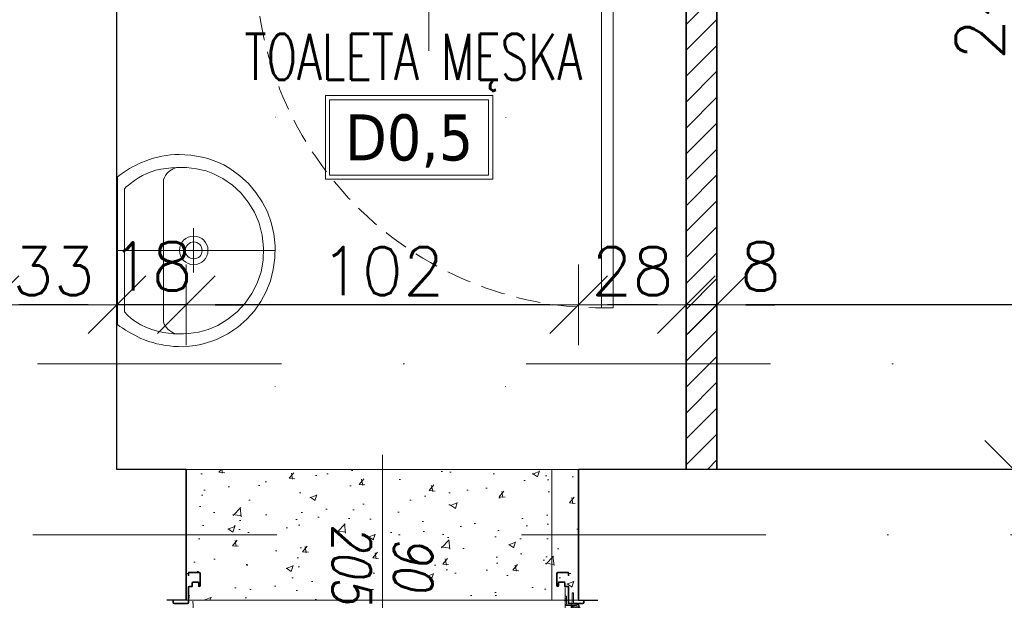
# Model space of a CAD drawing. Header units: millimetres. Extents: x 28291 to 177760, y -399809 to -170937.
# Tile 218 of 256: x 59347 to 59603, y -198090 to -197939. Entities that reach past the tile are written whole.
import ezdxf
from ezdxf.enums import TextEntityAlignment as Align

# ---------------------------------------------------------------- set-up
doc = ezdxf.new("R2010")
doc.units = ezdxf.units.MM
for name, pattern in [('CENTER', [0.6, 0.375, -0.075, 0.075, -0.075]), ('DASHDOT', [25.4, 12.7, -6.35, 0, -6.35]), ('DOT', [6.35, 0, -6.35]), ('HIDDEN', [9.525, 6.35, -3.175]), ('Hidden Line', [391.222223, 282.222223, -109])]:
    doc.linetypes.add(name, pattern=pattern)
doc.layers.get('0').update_dxf_attribs({"lineweight": 0})
for name, color, linetype, lineweight, true_color in [('!! 0_ Istn-okna - wymienione', 9, 'Continuous', 13, 0x808080), ('!! 1_drzwi-linia - zrealizowane', 7, 'Continuous', 5, 0x7a7a7a), ('!! 2_Hatch_zamurowania', 7, 'Continuous', 5, 0xc6c8c8)]:
    doc.layers.add(name, color=color, linetype=linetype, lineweight=lineweight, true_color=true_color)
for name, color, linetype, lineweight in [('!! 0_ Istn-sciany', 3, 'Continuous', 30), ('!! 0_Opis_pom', 9, 'Continuous', 13), ('!! 1_WYBURZENIA HATCH', 253, 'Continuous', 0), ('!! 2  nowe sciany - remont', 2, 'Continuous', 35), ('!! 2_drzwi opis', 151, 'Continuous', 9), ('!! 2_LEGENDA', 250, 'Continuous', 13), ('!! wymiary osi', 250, 'Continuous', 9), ('0-osie-liniA', 14, 'DASHDOT', 5)]:
    doc.layers.add(name, color=color, linetype=linetype, lineweight=lineweight)
doc.layers.add('!! 2_WYBURZENIA DO REMONTU', color=7, linetype='Continuous', lineweight=0, true_color=0x4d4d4d, plot=False)
doc.styles.add('50', font='ROMANS.shx', dxfattribs={"width": 0.8, "height": 10})
doc.styles.add('ARCHETYP', font='romans.shx', dxfattribs={"height": 15})
doc.styles.add('ARIAL', font='tahoma.ttf')
doc.styles.add('TXT', font='simplex.shx')
doc.dimstyles.new('DIM50', dxfattribs={"dimscale": 5, "dimtxt": 2.5, "dimasz": 1.5, "dimexe": 0, "dimexo": 0, "dimgap": 0.5, "dimtad": 1, "dimdec": 4, "dimrnd": 0.5, "dimdsep": 46, "dimtxsty": 'TXT', "dimblk1": 'TICK1', "dimblk2": 'TICK1', "dimsah": 1, "dimcen": 0, "dimse1": 1, "dimse2": 1, "dimclrd": 1, "dimclre": 7, "dimclrt": 9, "dimadec": 0, "dimazin": 0, "dimtfac": 1, "dimtdec": 4, "dimtmove": 2, "dimatfit": 3, "dimldrblk": 'TICK1', "dimfxl": 1, "dimtolj": 1, "dimarcsym": 0})

# ---------------------------------------------------------------- blocks, each defined once
blk = doc.blocks.new('1_ok-opis')
blk.add_line((0, 111.61), (0, 50))
for points in [[(-17, 128.61), (-17, 143.61)], [(17, 128.61), (17, 143.61)]]:
    blk.add_lwpolyline(points)
for centre, start, end in [((0, 143.61), 0, 180), ((0, 128.61), 180, 0)]:
    blk.add_arc(centre, 17, start, end)
at = {"style": 'ARCHETYP'}
for tag, height, rotation, p in [('NR', 12, 90, (0, 136.9)), ('NR', 12, 270, (0, 136.9)), ('SZEROKOŚĆ', 10, 90, (-8, 78.29)), ('SZEROKOŚĆ', 10, 270, (8, 78.29)), ('WYSOKOŚĆ', 10, 270, (-8, 78.29)), ('WYSOKOŚĆ', 10, 90, (8, 78.29))]:
    blk.add_attdef(tag, text='', height=height, rotation=rotation, dxfattribs=at).set_placement(p, align=Align.MIDDLE)
blk = doc.blocks.new('BLOK OSI')
at = {"layer": '0-osie-liniA', "ltscale": 5}
for points in [[(48625.50568, -198090.0883), (53810.60983, -198090.0883)], [(48624.30568, -198134.5883), (52188.53244, -198134.5883)]]:
    blk.add_lwpolyline(points, dxfattribs=at)
blk = doc.blocks.new('zaw-dr-90-p')
at = {"color": 2, "linetype": 'CENTER', "ltscale": 0.2}
for p, q in [((12, 0), (-12, 0)), ((0, 12), (0, -12)), ((24.5, 24), (31, 24)), ((24.5, 19), (31, 19))]:
    blk.add_line(p, q, dxfattribs=at)
at = {"ltscale": 0.2}
for p, q in [((10, 12), (6.5, 12)), ((10, 0), (10, 6.5))]:
    blk.add_line(p, q, dxfattribs=at)
blk.add_lwpolyline([(0, 6.5), (23.5, 6.5, 0.414214), (28, 11), (28, 31), (24.5, 31), (24.5, 11, -0.414214), (23.5, 10), (0, 10, 4.561698), (7.6, 6.5), (4.9, 4.2)], format="xyb", dxfattribs=at)
blk.add_lwpolyline([(10, 10), (10, 39), (6.5, 39), (6.5, 10)], dxfattribs=at)
blk.add_lwpolyline([(-0.2, -0.2), (-2.5, -0.2), (-2.5, 0.2), (-0.2, 0.2), (-0.2, 2.5), (0.2, 2.5), (0.2, 0.2), (2.8, 0.2), (2.8, -0.2), (0.2, -0.2), (0.2, -2.8), (-0.2, -2.8)], close=True)
blk.add_circle((0, 0), 6.5, dxfattribs=at)
blk = doc.blocks.new('drzwi 90- sc 12')
for p, q in [((-13616.12, 20410.26), (-13616.12, 20411.46)), ((-13616.12, 20411.46), (-13615.02, 20411.46)), ((-13614.92, 20411.36), (-13614.92, 20313.77)), ((-13620.32, 20410.16), (-13620.32, 20313.77)), ((-13614.92, 20409.86), (-13620.32, 20409.86)), ((-13616.12, 20410.26), (-13620.22, 20410.26)), ((-13616.12, 20410.26), (-13620, 20410.26)), ((-13618.17, 20410.26), (-13616.22, 20410.26)), ((-13618.17, 20410.26), (-13616.22, 20410.26)), ((-13620.32, 20313.47), (-13620.32, 20317.97)), ((-13614.92, 20312.27), (-13614.92, 20317.97)), ((-13614.92, 20313.77), (-13620.32, 20313.77)), ((-13618.22, 20313.37), (-13620.22, 20313.37)), ((-13618.22, 20313.67), (-13618.22, 20313.37)), ((-13618.22, 20313.67), (-13616.42, 20313.67)), ((-13617.77, 20311.12), (-13617.77, 20305.72)), ((-13617.77, 20311.12), (-13617.77, 20305.72)), ((-13616.17, 20309.92), (-13616.17, 20311.02)), ((-13615.92, 20313.17), (-13615.92, 20312.17)), ((-13615.92, 20312.17), (-13615.02, 20312.17)), ((-13715.57, 20308.32), (-13715.57, 20308.56)), ((-13715.57, 20307.69), (-13715.57, 20308.56)), ((-13715.57, 20307.82), (-13715.57, 20308.56)), ((-13616.17, 20309.92), (-13617.37, 20309.92)), ((-13715.57, 20307.72), (-13715.37, 20307.72)), ((-13715.77, 20301.96), (-13716.27, 20301.96)), ((-13616.77, 20301.96), (-13616.27, 20301.96))]:
    blk.add_line(p, q)
for points in [[(-13665.27, 20284.96), (-13665.27, 20325.83)], [(-13615.57, 20309.64), (-13615.32, 20309.64), (-13615.32, 20309.82), (-13616.32, 20309.82), (-13616.32, 20309.64), (-13615.92, 20309.64)]]:
    blk.add_lwpolyline(points)
at = {"lineweight": 30}
for points in [[(-13716.27, 20308.92), (-13721.27, 20308.92)], [(-13716.27, 20308.92), (-13716.27, 20296.92)], [(-13614.27, 20308.92), (-13609.27, 20308.92)], [(-13614.27, 20308.92), (-13614.27, 20296.92)]]:
    blk.add_lwpolyline(points, dxfattribs=at)
at = {"ltscale": 0.2}
for points in [[(-13715.57, 20307.51), (-13715.57, 20309.48, 0.414214), (-13715.91, 20309.82), (-13719.43, 20309.82, 0.414214), (-13719.77, 20309.48), (-13719.77, 20308.92), (-13719.59, 20308.92), (-13719.59, 20309.48, -0.414214), (-13719.43, 20309.64), (-13716.97, 20309.64)], [(-13716.97, 20309.64), (-13715.91, 20309.64, -0.414214), (-13715.75, 20309.48), (-13715.75, 20307.51)], [(-13615.92, 20309.64), (-13616.63, 20309.64, 0.414214), (-13616.79, 20309.48), (-13616.79, 20305.58, -0.414214), (-13617.13, 20305.24), (-13617.58, 20305.24, 0.414214), (-13617.74, 20305.08), (-13617.74, 20304.48, -0.414214), (-13618.08, 20304.14), (-13619.26, 20304.14, -0.414214), (-13619.6, 20304.48), (-13619.6, 20305.15, 1), (-13619.79, 20305.15), (-13619.79, 20301.96, 0.414214), (-13619.63, 20301.8), (-13617.11, 20301.8, 0.414214), (-13616.95, 20301.96), (-13616.95, 20302.52), (-13616.77, 20302.52), (-13616.77, 20301.96, -0.414214), (-13617.11, 20301.62), (-13619.63, 20301.62, -0.414214), (-13619.97, 20301.96), (-13619.97, 20305.15, -1), (-13619.42, 20305.15), (-13619.42, 20304.48, 0.414214), (-13619.26, 20304.32), (-13618.08, 20304.32, 0.414214), (-13617.92, 20304.48), (-13617.92, 20305.08, -0.414214), (-13617.58, 20305.42), (-13617.13, 20305.42, 0.414214), (-13616.97, 20305.58), (-13616.97, 20309.48, -0.414214), (-13616.63, 20309.82), (-13613.11, 20309.82, -0.414214), (-13612.77, 20309.48), (-13612.77, 20308.92), (-13612.95, 20308.92), (-13612.95, 20309.48, 0.414214), (-13613.11, 20309.64), (-13615.57, 20309.64)], [(-13715.75, 20307.76), (-13715.75, 20305.58, 0.414214), (-13715.41, 20305.24), (-13714.96, 20305.24, -0.414214), (-13714.8, 20305.08), (-13714.8, 20304.48, 0.414214), (-13714.46, 20304.14), (-13713.28, 20304.14, 0.414214), (-13712.94, 20304.48), (-13712.94, 20305.15, -1), (-13712.75, 20305.15), (-13712.75, 20301.96, -0.414214), (-13712.91, 20301.8), (-13715.43, 20301.8, -0.414214), (-13715.59, 20301.96), (-13715.59, 20302.52), (-13715.77, 20302.52), (-13715.77, 20301.96, 0.414214), (-13715.43, 20301.62), (-13712.91, 20301.62, 0.414214), (-13712.57, 20301.96), (-13712.57, 20305.15, 1), (-13713.12, 20305.15), (-13713.12, 20304.48, -0.414214), (-13713.28, 20304.32), (-13714.46, 20304.32, -0.414214), (-13714.62, 20304.48), (-13714.62, 20305.08, 0.414214), (-13714.96, 20305.42), (-13715.41, 20305.42, -0.414214), (-13715.57, 20305.58), (-13715.57, 20307.64)]]:
    blk.add_lwpolyline(points, format="xyb", dxfattribs=at)
blk.add_lwpolyline([(-13616.79, 20308.82), (-13616.97, 20308.82), (-13616.97, 20307.42), (-13616.79, 20307.42)], close=True)
for centre, radius, start, end in [((-13615.02, 20411.36), 0.1, 0, 90), ((-13620.22, 20410.16), 0.1, 90, 180), ((-13620.22, 20313.47), 0.1, 180, 270), ((-13616.42, 20313.17), 0.5, 0, 90), ((-13616.27, 20311.02), 0.1, 0, 90), ((-13615.02, 20312.27), 0.1, 270, 0)]:
    blk.add_arc(centre, radius, start, end)
at = {"linetype": 'Hidden Line', "lineweight": 9, "ltscale": 0.05}
blk.add_arc((-13615.5, 20305.14), 99.12, 94.8005, 177.6944, dxfattribs=at)
at = {"xscale": 0.09999999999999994, "yscale": 0.09999999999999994, "zscale": 0.09999999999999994, "rotation": 180.0000000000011}
blk.add_blockref('zaw-dr-90-p', (-13614.92, 20310.92), dxfattribs=at)
blk = doc.blocks.new('A$C527aaae0')
at = {"lineweight": 5}
for points in [[(0, 0), (0, -0.4111)], [(0.1863, -0.1214), (0.1863, -0.1211)], [(0.1863, -0.1211), (0.1863, -0.1214)], [(-0.0573, -0.1985), (0.0582, -0.1985)]]:
    blk.add_lwpolyline(points, dxfattribs=at)
for points in [[(0.1915, -0.001), (0.1975, -0.0093), (0.203, -0.0173), (0.2082, -0.025), (0.213, -0.0326), (0.2175, -0.0402), (0.2216, -0.0479), (0.2255, -0.0558), (0.2292, -0.0639), (0.2328, -0.0735), (0.2366, -0.0845), (0.2399, -0.0953), (0.2429, -0.1061), (0.2453, -0.1169), (0.2473, -0.1278), (0.2487, -0.1389), (0.2495, -0.1502), (0.2498, -0.1618), (0.2492, -0.1766), (0.2478, -0.1918), (0.2457, -0.2067), (0.2428, -0.2214), (0.239, -0.2358), (0.2344, -0.25), (0.2289, -0.2639), (0.2225, -0.2775), (0.2132, -0.2936), (0.1947, -0.319), (0.174, -0.3415), (0.1513, -0.361), (0.1268, -0.3776), (0.1005, -0.391), (0.0726, -0.4011), (0.0432, -0.4079), (0.0125, -0.4112), (-0.0191, -0.4105), (-0.0495, -0.4063), (-0.0786, -0.3988), (-0.1062, -0.3881), (-0.1321, -0.3743), (-0.1563, -0.3574), (-0.1786, -0.3374), (-0.1988, -0.3143), (-0.2168, -0.2883), (-0.2237, -0.2746), (-0.2299, -0.2608), (-0.2353, -0.2468), (-0.24, -0.2327), (-0.2438, -0.2183), (-0.2467, -0.2037), (-0.2487, -0.1888), (-0.2498, -0.1735), (-0.2497, -0.1595), (-0.249, -0.1479), (-0.2479, -0.1367), (-0.2463, -0.1256), (-0.2444, -0.1148), (-0.242, -0.104), (-0.2392, -0.0932), (-0.2359, -0.0823), (-0.2322, -0.0712), (-0.2282, -0.0623), (-0.2242, -0.0541), (-0.22, -0.0461), (-0.2157, -0.0381), (-0.2113, -0.0303), (-0.2067, -0.0225), (-0.2019, -0.0148), (-0.1969, -0.0071), (-0.1921, -0.001)], [(0.1608, -0.0198), (0.1622, -0.0209), (0.1634, -0.022), (0.1645, -0.023), (0.1654, -0.024), (0.1663, -0.025), (0.1672, -0.0261), (0.1682, -0.0273), (0.1692, -0.0287), (0.1739, -0.0344), (0.1821, -0.0451), (0.1893, -0.0557), (0.1954, -0.0665), (0.2007, -0.0776), (0.2051, -0.0891), (0.2087, -0.1012), (0.2116, -0.114), (0.2138, -0.1277), (0.2152, -0.1416), (0.216, -0.1551), (0.2162, -0.1682), (0.2158, -0.181), (0.2146, -0.1937), (0.2128, -0.2063), (0.2103, -0.2189), (0.2069, -0.2316), (0.2007, -0.2493), (0.1874, -0.2756), (0.1704, -0.3001), (0.1499, -0.3221), (0.1263, -0.3413), (0.1, -0.3573), (0.0711, -0.3696), (0.0402, -0.3777), (0.0074, -0.3812), (-0.0248, -0.3802), (-0.0555, -0.3745), (-0.0846, -0.3645), (-0.1119, -0.3506), (-0.1369, -0.3331), (-0.1592, -0.3122), (-0.1785, -0.2885), (-0.1945, -0.2622), (-0.2053, -0.2373), (-0.2088, -0.2247), (-0.2117, -0.2119), (-0.2139, -0.1991), (-0.2155, -0.1862), (-0.2165, -0.1732), (-0.2167, -0.1601), (-0.2161, -0.147), (-0.2148, -0.1337), (-0.2129, -0.12), (-0.2097, -0.1056), (-0.2052, -0.0909), (-0.1995, -0.0763), (-0.1928, -0.0622), (-0.1851, -0.049), (-0.1767, -0.0372), (-0.1676, -0.0271), (-0.159, -0.0198)]]:
    blk.add_lwpolyline(points, close=True)
blk.add_lwpolyline([(0.2151, -0.1518), (0.2126, -0.1464), (0.21, -0.1415), (0.2071, -0.1372), (0.2038, -0.1333), (0.2, -0.1297), (0.1955, -0.1264), (0.1903, -0.1232), (0.1842, -0.1211), (-0.1851, -0.1211), (-0.1909, -0.1228), (-0.1959, -0.1256), (-0.2003, -0.1289), (-0.2043, -0.1326), (-0.2078, -0.1367), (-0.2109, -0.1413), (-0.2137, -0.1463), (-0.2163, -0.1518), (-0.2163, -0.1521)])
at = {"linetype": 'DOT'}
blk.add_lwpolyline([(-0.3533, -0.4109), (0.3467, -0.4109), (0.3467, -1.0109), (-0.3533, -1.0109)], close=True, dxfattribs=at)
for radius in [0.0371, 0.0219]:
    blk.add_circle((0.0005, -0.1995), radius)
blk = doc.blocks.new('drzwi giszet')
blk.add_lwpolyline([(68617.39, -194499.27), (68617.39, -194409.27), (68620.39, -194409.27), (68620.39, -194499.27)], close=True)
blk.add_lwpolyline([(68572.43, -194476.09), (68572.43, -194526.09)])
at = {"linetype": 'HIDDEN'}
blk.add_arc((68617.39, -194499.27), 90, 88.0898, 180, dxfattribs=at)
blk = doc.blocks.new('TICK1')
at = {"color": 0}
for p, q in [((0, -1.4), (0, 1.4)), ((0, 0), (-1, 0))]:
    blk.add_line(p, q, dxfattribs=at)
at = {"color": 2}
blk.add_line((-1, -1), (1, 1), dxfattribs=at)
blk = doc.blocks.new('*D2959')
at = {"layer": '!! wymiary osi', "color": 1, "lineweight": -2, "transparency": 16777216}
blk.add_line((59707.07, -198013.31), (59536.07, -198013.31), dxfattribs=at)
at = {"layer": 'DEFPOINTS', "color": 0, "transparency": 16777216}
for p in [(59528.57, -198013.31), (59528.57, -198056.13), (59714.57, -198056.13)]:
    blk.add_point(p, dxfattribs=at)
at = {"layer": '!! wymiary osi', "color": 1, "lineweight": -2, "transparency": 16777216, "xscale": 7.5, "yscale": 7.5, "zscale": 7.5, "rotation": 180}
blk.add_blockref('TICK1', (59528.57, -198013.31), dxfattribs=at)
at = {"layer": '!! wymiary osi', "color": 1, "lineweight": -2, "transparency": 16777216, "xscale": 7.5, "yscale": 7.5, "zscale": 7.5}
blk.add_blockref('TICK1', (59714.57, -198013.31), dxfattribs=at)
at = {"layer": '!! wymiary osi', "color": 9, "transparency": 16777216, "insert": (59621.57, -198004.56), "char_height": 12.5, "attachment_point": 5, "style": 'TXT'}
blk.add_mtext('\\A1;186', dxfattribs=at)
blk = doc.blocks.new('*D2960')
at = {"layer": '!! wymiary osi', "color": 1, "lineweight": -2, "transparency": 16777216}
for p, q in [((59513.07, -198013.31), (59505.57, -198013.31)), ((59528.57, -198013.31), (59520.57, -198013.31)), ((59536.07, -198013.31), (59543.57, -198013.31))]:
    blk.add_line(p, q, dxfattribs=at)
at = {"layer": 'DEFPOINTS', "color": 0, "transparency": 16777216}
for p in [(59520.57, -198013.31), (59520.57, -198056.13), (59528.57, -198056.13)]:
    blk.add_point(p, dxfattribs=at)
at = {"layer": '!! wymiary osi', "color": 1, "lineweight": -2, "transparency": 16777216, "xscale": 7.5, "yscale": 7.5, "zscale": 7.5}
blk.add_blockref('TICK1', (59520.57, -198013.31), dxfattribs=at)
at = {"layer": '!! wymiary osi', "color": 1, "lineweight": -2, "transparency": 16777216, "xscale": 7.5, "yscale": 7.5, "zscale": 7.5, "rotation": 180}
blk.add_blockref('TICK1', (59528.57, -198013.31), dxfattribs=at)
at = {"layer": '!! wymiary osi', "color": 9, "transparency": 16777216, "insert": (59539.87, -198003.31), "char_height": 12.5, "attachment_point": 5, "style": 'TXT'}
blk.add_mtext('\\A1;8', dxfattribs=at)
blk = doc.blocks.new('*D2961')
at = {"layer": '!! wymiary osi', "color": 1, "lineweight": -2, "transparency": 16777216}
blk.add_line((59513.07, -198013.31), (59500.07, -198013.31), dxfattribs=at)
at = {"layer": 'DEFPOINTS', "color": 0, "transparency": 16777216}
for p in [(59492.57, -198013.31), (59492.57, -198056.13), (59520.57, -198056.13)]:
    blk.add_point(p, dxfattribs=at)
at = {"layer": '!! wymiary osi', "color": 1, "lineweight": -2, "transparency": 16777216, "xscale": 7.5, "yscale": 7.5, "zscale": 7.5, "rotation": 180}
blk.add_blockref('TICK1', (59492.57, -198013.31), dxfattribs=at)
at = {"layer": '!! wymiary osi', "color": 1, "lineweight": -2, "transparency": 16777216, "xscale": 7.5, "yscale": 7.5, "zscale": 7.5}
blk.add_blockref('TICK1', (59520.57, -198013.31), dxfattribs=at)
at = {"layer": '!! wymiary osi', "color": 9, "transparency": 16777216, "insert": (59506.57, -198004.56), "char_height": 12.5, "attachment_point": 5, "style": 'TXT'}
blk.add_mtext('\\A1;28', dxfattribs=at)
blk = doc.blocks.new('*D2962')
at = {"layer": '!! wymiary osi', "color": 1, "lineweight": -2, "transparency": 16777216}
blk.add_line((59485.07, -198013.31), (59398.07, -198013.31), dxfattribs=at)
at = {"layer": 'DEFPOINTS', "color": 0, "transparency": 16777216}
for p in [(59390.57, -198013.31), (59390.57, -198056.13), (59492.57, -198056.13)]:
    blk.add_point(p, dxfattribs=at)
at = {"layer": '!! wymiary osi', "color": 1, "lineweight": -2, "transparency": 16777216, "xscale": 7.5, "yscale": 7.5, "zscale": 7.5, "rotation": 180}
blk.add_blockref('TICK1', (59390.57, -198013.31), dxfattribs=at)
at = {"layer": '!! wymiary osi', "color": 1, "lineweight": -2, "transparency": 16777216, "xscale": 7.5, "yscale": 7.5, "zscale": 7.5}
blk.add_blockref('TICK1', (59492.57, -198013.31), dxfattribs=at)
at = {"layer": '!! wymiary osi', "color": 9, "transparency": 16777216, "insert": (59441.57, -198004.56), "char_height": 12.5, "attachment_point": 5, "style": 'TXT'}
blk.add_mtext('\\A1;102', dxfattribs=at)
blk = doc.blocks.new('*D2963')
at = {"layer": '!! wymiary osi', "color": 1, "lineweight": -2, "transparency": 16777216}
for p, q in [((59365.07, -198013.31), (59357.57, -198013.31)), ((59390.57, -198013.31), (59372.57, -198013.31)), ((59398.07, -198013.31), (59405.57, -198013.31))]:
    blk.add_line(p, q, dxfattribs=at)
at = {"layer": 'DEFPOINTS', "color": 0, "transparency": 16777216}
for p in [(59372.57, -198013.31), (59372.57, -198056.13), (59390.57, -198056.13)]:
    blk.add_point(p, dxfattribs=at)
at = {"layer": '!! wymiary osi', "color": 1, "lineweight": -2, "transparency": 16777216, "xscale": 7.5, "yscale": 7.5, "zscale": 7.5}
blk.add_blockref('TICK1', (59372.57, -198013.31), dxfattribs=at)
at = {"layer": '!! wymiary osi', "color": 1, "lineweight": -2, "transparency": 16777216, "xscale": 7.5, "yscale": 7.5, "zscale": 7.5, "rotation": 180}
blk.add_blockref('TICK1', (59390.57, -198013.31), dxfattribs=at)
at = {"layer": '!! wymiary osi', "color": 9, "transparency": 16777216, "insert": (59381.57, -198003.31), "char_height": 12.5, "attachment_point": 5, "style": 'TXT'}
blk.add_mtext('\\A1;18', dxfattribs=at)
blk = doc.blocks.new('*D2964')
at = {"layer": '!! wymiary osi', "color": 1, "lineweight": -2, "transparency": 16777216}
blk.add_line((59365.07, -198013.31), (59347.07, -198013.31), dxfattribs=at)
at = {"layer": 'DEFPOINTS', "color": 0, "transparency": 16777216}
for p in [(59339.57, -198013.31), (59339.57, -198056.13), (59372.57, -198056.13)]:
    blk.add_point(p, dxfattribs=at)
at = {"layer": '!! wymiary osi', "color": 1, "lineweight": -2, "transparency": 16777216, "xscale": 7.5, "yscale": 7.5, "zscale": 7.5, "rotation": 180}
blk.add_blockref('TICK1', (59339.57, -198013.31), dxfattribs=at)
at = {"layer": '!! wymiary osi', "color": 1, "lineweight": -2, "transparency": 16777216, "xscale": 7.5, "yscale": 7.5, "zscale": 7.5}
blk.add_blockref('TICK1', (59372.57, -198013.31), dxfattribs=at)
at = {"layer": '!! wymiary osi', "color": 9, "transparency": 16777216, "insert": (59356.07, -198004.56), "char_height": 12.5, "attachment_point": 5, "style": 'TXT'}
blk.add_mtext('\\A1;33', dxfattribs=at)
blk = doc.blocks.new('*D2982')
at = {"layer": '!! wymiary osi', "color": 1, "lineweight": -2, "transparency": 16777216}
blk.add_line((59605.67, -197818.63), (59605.67, -198048.63), dxfattribs=at)
at = {"layer": 'DEFPOINTS', "color": 0, "transparency": 16777216}
for p in [(59503.47, -197811.13), (59503.47, -198056.13), (59605.67, -198056.13)]:
    blk.add_point(p, dxfattribs=at)
at = {"layer": '!! wymiary osi', "color": 1, "lineweight": -2, "transparency": 16777216, "xscale": 7.5, "yscale": 7.5, "zscale": 7.5}
for p, rotation in [((59605.67, -197811.13), 90), ((59605.67, -198056.13), 270)]:
    blk.add_blockref('TICK1', p, dxfattribs=dict(at, rotation=rotation))
at = {"layer": '!! wymiary osi', "color": 9, "transparency": 16777216, "insert": (59596.92, -197933.63), "char_height": 12.5, "attachment_point": 5, "rotation": 90, "style": 'TXT'}
blk.add_mtext('\\A1;245', dxfattribs=at)

msp = doc.modelspace()

# ---------------------------------------------------------------- hatches: boundary and pattern name
at = {"layer": '!! 1_WYBURZENIA HATCH'}
h = msp.add_hatch(dxfattribs=at)
h.set_pattern_fill('AR-CONC', color=256, scale=0.1)
h.set_pattern_definition([(50, (19716.279, 61.46), (18.2184669, -1.5939086), [1.905, -20.955]), (355, (19716.279, 61.46), (-3.5243421, 19.1056845), [1.524, -16.7640584]), (100.451445, (19717.797, 61.327), (14.6941247, 17.5117752), [1.6190009, -17.8090245]), (46.1842, (19716.279, 66.54), (27.107904, -4.2042328), [2.8575, -31.4325]), (96.635558, (19718.538, 66.19), (23.7404134, 24.7426125), [2.4285023, -26.713561]), (351.184151, (19716.28, 66.54), (23.7404134, 24.7426125), [2.2859967, -25.1459732]), (21, (19718.819, 65.27), (15.1614391, -10.2265198), [1.905, -20.955]), (326, (19718.819, 65.27), (6.1802028, 18.4187966), [1.524, -16.764]), (71.451445, (19720.082, 64.418), (21.341642, 8.1922769), [1.6190009, -17.8089938]), (37.5, (19716.279, 61.46), (0.30886033, 8.45550389), [0, -16.5608, 0, -17.018, 0, -16.8275]), (7.5, (19716.279, 61.46), (6.68196625, 10.0180575), [0, -9.7028, 0, -16.1798, 0, -6.4135]), (327.5, (19710.6146, 61.46), (13.55905952, -0.5728744), [0, -6.35, 0, -19.812, 0, -26.289]), (317.5, (19708.075, 61.46), (14.81291814, 2.5426491), [0, -8.255, 0, -13.1572, 0, -18.669])])
h.paths.add_polyline_path([(59390.56735, -198056.12813), (59492.56735, -198056.12813), (59492.56735, -198090.12813), (59390.56735, -198090.12813)])
at = {"layer": '!! 2_Hatch_zamurowania'}
h = msp.add_hatch(dxfattribs=at)
h.set_pattern_fill('ANSI31', color=256, scale=1.5)
h.set_pattern_definition([(45, (0, -1.54), (-3.36759605, 3.36759605), [])])
h.paths.add_polyline_path([(59520.56735, -198056.12813), (59528.56735, -198056.12813), (59528.56735, -197811.12813), (59388.56735, -197811.12813), (59388.56735, -197819.12813), (59520.56735, -197819.12813)])

# ---------------------------------------------------------------- linework, layer by layer
at = {"layer": '!! 0_ Istn-sciany'}
for points in [[(59372.56735, -198056.12813), (59372.56735, -197923.12813)], [(59390.56735, -198056.12813), (59372.56735, -198056.12813)], [(59390.56735, -198056.12813), (59390.56735, -198090.12813)], [(59714.56735, -198056.12813), (59492.56735, -198056.12813)], [(59492.56735, -198056.12813), (59492.56735, -198090.12813)]]:
    msp.add_lwpolyline(points, dxfattribs=at)
at = {"layer": '!! 0_Opis_pom', "ltscale": 0.7}
for points in [[(59426.76586, -197980.6861), (59470.28586, -197980.6861), (59470.28586, -197958.9261), (59426.76586, -197958.9261)], [(59427.85386, -197979.5981), (59469.19786, -197979.5981), (59469.19786, -197960.0141), (59427.85386, -197960.0141)]]:
    msp.add_lwpolyline(points, close=True, dxfattribs=at)
at = {"layer": '!! 2  nowe sciany - remont'}
for points in [[(59388.56735, -197811.12813), (59528.56735, -197811.12813), (59528.56735, -198056.12813)], [(59388.56735, -197819.12813), (59520.56735, -197819.12813), (59520.56735, -198056.12813)]]:
    msp.add_lwpolyline(points, dxfattribs=at)
at = {"layer": '!! 2_LEGENDA'}
msp.add_lwpolyline([(59520.56735, -198056.12813), (59528.56735, -198056.12813), (59528.56735, -197811.12813), (59388.56735, -197811.12813), (59388.56735, -197819.12813), (59520.56735, -197819.12813)], close=True, dxfattribs=at)
at = {"layer": '!! 2_WYBURZENIA DO REMONTU'}
msp.add_lwpolyline([(59390.44739, -198056.12813), (59492.44739, -198056.12813), (59492.44739, -198090.12813), (59390.44739, -198090.12813)], close=True, dxfattribs=at)
for points in [[(59485.65299, -198090.12813), (59485.65299, -198056.12813)], [(59492.56735, -198056.12813), (59492.56735, -198090.12813)]]:
    msp.add_lwpolyline(points, dxfattribs=at)

# ---------------------------------------------------------------- block references
at = {"layer": '!! 0_ Istn-okna - wymienione', "xscale": 100, "yscale": 100, "zscale": 100, "rotation": 89.99999999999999}
msp.add_blockref('A$C527aaae0', (59372.56735, -197999.22813), dxfattribs=at)
at = {"layer": '!! 1_drzwi-linia - zrealizowane'}
msp.add_blockref('BLOK OSI', (8819.85593, 61.46017), dxfattribs=at)
at = {"layer": '!! 1_drzwi-linia - zrealizowane', "xscale": -1, "rotation": 180}
for name, p in [('drzwi giszet', (-9118.82229, -392423.39361)), ('drzwi 90- sc 12', (73106.83705, -177781.20379))]:
    msp.add_blockref(name, p, dxfattribs=at)
at = {"layer": '!! 2_drzwi opis'}
ref = msp.add_blockref('1_ok-opis', (59441.56738, -198002.34971), dxfattribs=dict(at, rotation=180.0000036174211))
ref.add_attrib('WYSOKOŚĆ', '205', dxfattribs={"layer": '0', "height": 10, "rotation": 90.0000036, "style": '50', "oblique": 10, "text_generation_flag": 6, "width": 0.8}).set_placement((59433.56739, -198080.64057), align=Align.MIDDLE)
ref.add_attrib('SZEROKOŚĆ', '90', dxfattribs={"layer": '0', "height": 10, "rotation": 90.0000036, "style": '50', "oblique": 10, "text_generation_flag": 6, "width": 0.8}).set_placement((59449.56739, -198080.64057), align=Align.MIDDLE)
ref.add_attrib('NR', 'Dw', dxfattribs={"layer": '0', "height": 10, "rotation": 90.0000036, "style": '50', "oblique": 10, "text_generation_flag": 6, "width": 0.8}).set_placement((59441.56739, -198130.96096), align=Align.MIDDLE)

# ---------------------------------------------------------------- texts
at = {"layer": '!! 0_Opis_pom', "ltscale": 0.7, "style": 'TXT', "width": 0.7}
msp.add_text('TOALETA MĘSKA', height=12, dxfattribs=at).set_placement((59449.64099, -197954.87979), align=Align.CENTER)
at = {"layer": '!! 0_Opis_pom', "ltscale": 0.7, "style": 'ARIAL'}
msp.add_attdef('D0,5', text='', height=11.968, dxfattribs=at).set_placement((59448.52586, -197969.8061), align=Align.MIDDLE_CENTER)

# ---------------------------------------------------------------- dimensions: what is measured, and where the dimension line sits
at = {"layer": '!! wymiary osi'}
dim = msp.add_linear_dim(base=(59605.66731, -198056.12813), p1=(59503.47439, -197811.12813), p2=(59503.47439, -198056.12813), angle=90, dimstyle='DIM50', dxfattribs=at)
dim.commit()
dim.dimension.update_dxf_attribs({"geometry": '*D2982', "text_midpoint": (59596.91731, -197933.62813)})
for base, p1, p2, picture, middle in [((59339.56735, -198013.31169), (59372.56735, -198056.12813), (59339.56735, -198056.12813), '*D2964', (59356.06735, -198004.56169)), ((59372.56735, -198013.31169), (59390.56735, -198056.12813), (59372.56735, -198056.12813), '*D2963', (59381.56735, -198003.31169)), ((59390.56735, -198013.31169), (59492.56735, -198056.12813), (59390.56735, -198056.12813), '*D2962', (59441.56735, -198004.56169)), ((59492.56735, -198013.31169), (59520.56735, -198056.12813), (59492.56735, -198056.12813), '*D2961', (59506.56735, -198004.56169)), ((59528.56735, -198013.31169), (59714.56735, -198056.12813), (59528.56735, -198056.12813), '*D2959', (59621.56735, -198004.56169))]:
    dim = msp.add_linear_dim(base=base, p1=p1, p2=p2, dimstyle='DIM50', dxfattribs=at)
    dim.commit()
    dim.dimension.update_dxf_attribs({"geometry": picture, "text_midpoint": middle})
dim = msp.add_linear_dim(base=(59520.56735, -198013.31169), p1=(59528.56735, -198056.12813), p2=(59520.56735, -198056.12813), dimstyle='DIM50', dxfattribs=at)
dim.commit()
dim.dimension.update_dxf_attribs({"geometry": '*D2960', "text_midpoint": (59539.87389, -198003.31169), "dimtype": 160})

doc.saveas('drawing.dxf')
